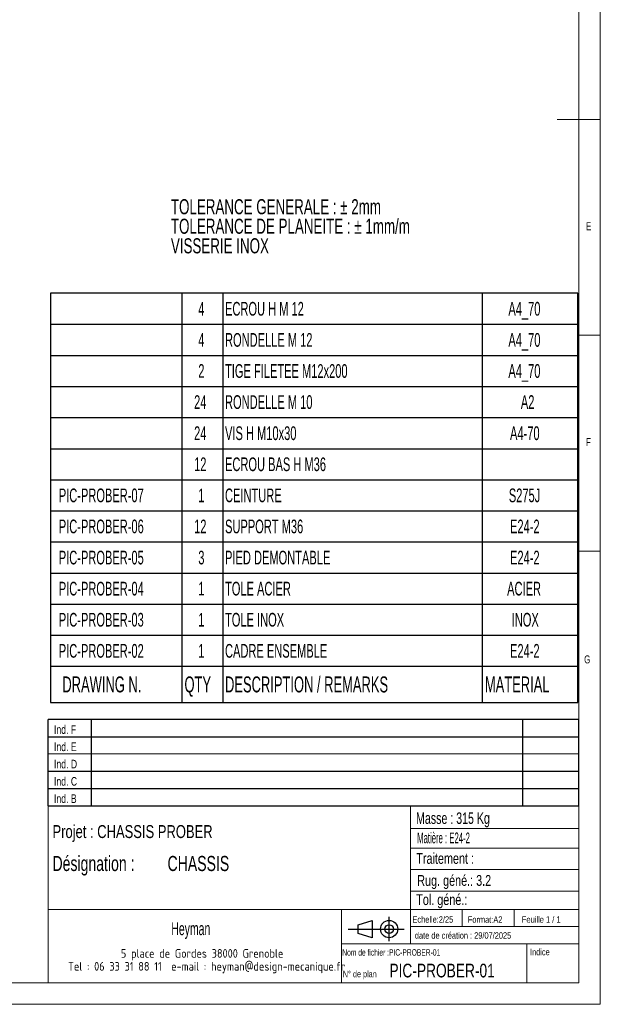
# Model space of a CAD drawing. Header units: millimetres. Extents: x 5 to 589, y 5 to 415.
# Tile 19 of 26: x 454 to 589, y 5 to 233. Entities that reach past the tile are written whole.
import ezdxf

# ---------------------------------------------------------------- set-up
doc = ezdxf.new("R2010")
doc.units = ezdxf.units.MM
doc.layers.add('CARTOUCHE', color=73, linetype='Continuous')
doc.layers.add('NOTES', color=6, linetype='Continuous')
doc.styles.add('SLDTEXTSTYLE0', font='TXT', dxfattribs={"width": 0.75})
doc.styles.add('SLDTEXTSTYLE1', font='TXT', dxfattribs={"width": 0.661949})
doc.styles.add('SLDTEXTSTYLE2', font='TXT', dxfattribs={"width": 0.617423})
doc.styles.add('SLDTEXTSTYLE3', font='TXT', dxfattribs={"width": 0.7})
doc.styles.add('SLDTEXTSTYLE4', font='TXT', dxfattribs={"width": 0.535475})
doc.styles.add('SLDTEXTSTYLE5', font='ISOCP3', dxfattribs={"width": 0.96})
doc.styles.add('SLDTEXTSTYLE6', font='TXT', dxfattribs={"width": 0.605})
doc.styles.add('SLDTEXTSTYLE7', font='TXT', dxfattribs={"width": 0.692308})
doc.styles.add('SLDTEXTSTYLE8', font='TXT', dxfattribs={"width": 0.695728})
doc.styles.add('SLDTEXTSTYLE9', font='TXT', dxfattribs={"width": 0.696429})

# ---------------------------------------------------------------- blocks, each defined once
blk = doc.blocks.new('Bloc11')
for p, q in [((123, 20), (0, 20)), ((0, 0), (0, 20)), ((10, 20), (10, 0)), ((110, 20), (110, 0)), ((123, 0), (123, 20)), ((0, 16), (123, 16)), ((0, 8), (123, 8)), ((0, 4), (123, 4)), ((0, 0), (123, 0))]:
    blk.add_line(p, q)
at = {"color": 7, "linetype": 'Continuous', "lineweight": 18}
blk.add_line((0, 12), (123, 12), dxfattribs=at)
at = {"color": 7}
for tag in ['AUTOATTR0', 'AUTOATTR1', 'AUTOATTR2', 'AUTOATTR3', 'AUTOATTR4', 'AUTOATTR5', 'AUTOATTR6', 'AUTOATTR7', 'AUTOATTR8', 'AUTOATTR9']:
    blk.add_attdef(tag, (0, 0), '', height=1, dxfattribs=at)
at = {"layer": 'NOTES', "color": 211, "char_height": 2, "attachment_point": 1, "style": 'SLDTEXTSTYLE0'}
for s, insert in [('Ind. F', (1.36, 18.66)), ('Ind. E', (1.36, 14.66)), ('Ind. D', (1.36, 10.66)), ('Ind. C', (1.36, 6.66)), ('Ind. B', (1.36, 2.66))]:
    blk.add_mtext(s, dxfattribs=dict(at, insert=insert))
blk = doc.blocks.new('Bloc12')
for p, q in [((2.32, 3.8), (5.55, 4.8)), ((5.55, 4.8), (5.55, 0.8)), ((9.48, 0), (9.48, 5.6)), ((0, 2.8), (12.98, 2.8)), ((2.32, 1.8), (2.32, 3.8)), ((5.55, 0.8), (2.32, 1.8))]:
    blk.add_line(p, q)
for radius in [2, 1]:
    blk.add_circle((9.48, 2.8), radius)
blk = doc.blocks.new('SW_NOTE_0')
at = {"layer": 'NOTES', "color": 0, "char_height": 3.5, "attachment_point": 1, "style": 'SLDTEXTSTYLE1'}
for s, insert in [('TOLERANCE GENERALE : ± 2mm', (0, 4.51)), ('TOLERANCE DE PLANEITE : ± 1mm/m', (0, -0.01)), ('VISSERIE INOX', (0, -4.54))]:
    blk.add_mtext(s, dxfattribs=dict(at, insert=insert))
blk = doc.blocks.new('SW_NOTE_1')
at = {"layer": 'NOTES', "color": 0, "char_height": 2, "attachment_point": 2, "style": 'SLDTEXTSTYLE5'}
for s, insert in [('5 place de Gordes 38000 Grenoble', (20.94, 2.58)), ('Tel : 06 33 31 88 11  e-mail : heyman@design-mecanique.fr', (22, -0.42))]:
    blk.add_mtext(s, dxfattribs=dict(at, insert=insert))
blk = doc.blocks.new('SW_NOTE_2')
at = {"layer": 'NOTES', "color": 0, "char_height": 3.5, "attachment_point": 1, "style": 'SLDTEXTSTYLE8'}
for s, insert in [('Désignation :', (0, 4.51)), ('CHASSIS', (26.67, 4.51))]:
    blk.add_mtext(s, dxfattribs=dict(at, insert=insert))
blk = doc.blocks.new('SW_TABLEANNOTATION_0')
at = {"layer": 'CARTOUCHE', "color": 0}
for p, q in [((0, 0), (0, -94.79)), ((122.27, 0), (0, 0)), ((30.5, 0), (30.5, -86.43)), ((39.98, 0), (39.98, -86.43)), ((100.09, 0), (100.09, -86.43)), ((122.27, -94.79), (122.27, 0)), ((0, -7.2), (122.27, -7.2)), ((0, -14.41), (122.27, -14.41)), ((0, -21.61), (122.27, -21.61)), ((0, -28.81), (122.27, -28.81)), ((0, -36.01), (122.27, -36.01)), ((0, -43.22), (122.27, -43.22)), ((0, -50.42), (122.27, -50.42)), ((0, -57.62), (122.27, -57.62)), ((0, -64.83), (122.27, -64.83)), ((0, -72.03), (122.27, -72.03)), ((0, -79.23), (122.27, -79.23)), ((0, -86.43), (122.27, -86.43)), ((30.5, -86.43), (30.5, -94.79)), ((39.98, -86.43), (39.98, -94.79)), ((100.09, -86.43), (100.09, -94.79)), ((0, -94.79), (122.27, -94.79))]:
    blk.add_line(p, q, dxfattribs=at)
at = {"layer": 'CARTOUCHE', "color": 0, "attachment_point": 1, "style": 'SLDTEXTSTYLE6'}
for s, insert, char_height in [('4', (34.28, -2.02), 3.17), ('ECROU H M 12', (40.48, -2.02), 3.175), ('A4_70', (106.17, -2.02), 3.175), ('4', (34.28, -9.23), 3.17), ('RONDELLE M 12', (40.48, -9.23), 3.175), ('A4_70', (106.17, -9.23), 3.175), ('2', (34.28, -16.43), 3.17), ('TIGE FILETEE M12x200', (40.48, -16.43), 3.175), ('A4_70', (106.17, -16.43), 3.175), ('24', (33.31, -23.63), 3.175), ('RONDELLE M 10', (40.48, -23.63), 3.175), ('A2', (109.06, -23.63), 3.175), ('24', (33.31, -30.84), 3.175), ('VIS H M10x30', (40.48, -30.84), 3.175), ('A4-70', (106.55, -30.84), 3.175), ('12', (33.31, -38.04), 3.175), ('ECROU BAS H M36', (40.48, -38.04), 3.175), ('PIC-PROBER-07', (1.94, -45.24), 3.175), ('1', (34.28, -45.24), 3.17), ('CEINTURE', (40.48, -45.24), 3.175), ('S275J', (106.27, -45.24), 3.175), ('PIC-PROBER-06', (1.94, -52.44), 3.175), ('12', (33.31, -52.44), 3.175), ('SUPPORT M36', (40.48, -52.44), 3.175), ('E24-2', (106.55, -52.44), 3.175), ('PIC-PROBER-05', (1.94, -59.65), 3.175), ('3', (34.28, -59.65), 3.17), ('PIED DEMONTABLE', (40.48, -59.65), 3.175), ('E24-2', (106.55, -59.65), 3.175), ('PIC-PROBER-04', (1.94, -66.85), 3.175), ('1', (34.28, -66.85), 3.17), ('TOLE ACIER', (40.48, -66.85), 3.175), ('ACIER', (105.88, -66.85), 3.175), ('PIC-PROBER-03', (1.94, -74.05), 3.175), ('1', (34.28, -74.05), 3.17), ('TOLE INOX', (40.48, -74.05), 3.175), ('INOX', (106.94, -74.05), 3.175), ('PIC-PROBER-02', (1.94, -81.26), 3.175), ('1', (34.28, -81.26), 3.17), ('CADRE ENSEMBLE', (40.48, -81.26), 3.175), ('E24-2', (106.55, -81.26), 3.175), ('DRAWING N.', (2.77, -88.77), 3.704), ('QTY', (31.08, -88.77), 3.704), ('DESCRIPTION / REMARKS', (40.48, -88.77), 3.7042), ('MATERIAL', (100.72, -88.77), 3.704)]:
    blk.add_mtext(s, dxfattribs=dict(at, insert=insert, char_height=char_height))

msp = doc.modelspace()

# ---------------------------------------------------------------- linework, layer by layer
at = {"color": 7, "linetype": 'Continuous', "lineweight": 18}
for p, q in [((589, 5), (589, 415)), ((584, 10), (584, 410)), ((589, 210), (579, 210)), ((584, 160), (589, 160)), ((589, 110), (584, 110)), ((461, 51), (461, 10)), ((584, 51), (461, 51)), ((545, 51), (545, 19)), ((584, 51), (584, 10)), ((545, 45.75642), (584, 45.75642)), ((545, 41.17842), (584, 41.17842)), ((545, 36.24486), (584, 36.24486)), ((545, 31.17795), (584, 31.17795)), ((461, 27), (584, 27)), ((529, 27), (529, 10)), ((557, 27), (557, 23)), ((569, 27), (569, 23)), ((545, 23), (584, 23)), ((529, 19), (584, 19)), ((572, 19), (572, 10)), ((10, 10), (584, 10)), ((461, 10.00044), (584, 10)), ((5, 5), (589, 5))]:
    msp.add_line(p, q, dxfattribs=at)

# ---------------------------------------------------------------- block references
at = {"color": 7, "linetype": 'Continuous'}
msp.add_blockref('Bloc11', (460.99356, 50.98986), dxfattribs=at)
msp.add_blockref('Bloc11', (460.99356, 50.98986), dxfattribs=at)
msp.add_blockref('Bloc12', (530.55991, 19.6343))
msp.add_blockref('Bloc12', (530.55991, 19.6343))
at = {"layer": 'CARTOUCHE', "color": 40}
msp.add_blockref('SW_TABLEANNOTATION_0', (461.51893, 169.72538), dxfattribs=at)
at = {"layer": 'NOTES', "color": 211}
for name, p in [('SW_NOTE_0', (489.44741, 187.00228)), ('SW_NOTE_2', (462.00059, 34.86294)), ('SW_NOTE_1', (475.73846, 15.21327))]:
    msp.add_blockref(name, p, dxfattribs=at)

# ---------------------------------------------------------------- texts
for s, insert, char_height, attachment_point, style in [('E', (585.66668, 186.16802), 1.85208, 1, 'SLDTEXTSTYLE0'), ('F', (585.66668, 136.16802), 1.85208, 1, 'SLDTEXTSTYLE0'), ('G', (585.25156, 85.82333), 1.85208, 1, 'SLDTEXTSTYLE0'), ('Masse : 315 Kg', (546.28065, 49.44326), 2.6458333, 1, 'SLDTEXTSTYLE9'), ('Projet : CHASSIS PROBER', (462.00059, 46.51476), 3, 1, 'SLDTEXTSTYLE0'), ('Matière : E24-2', (546.53316, 44.79932), 2.5, 1, 'SLDTEXTSTYLE4'), ('Traitement :', (546.34272, 40.04565), 2.5, 1, 'SLDTEXTSTYLE0'), ('Rug. géné.: 3.2', (546.55141, 34.94492), 2.5, 1, 'SLDTEXTSTYLE0'), ('Tol. géné.:', (546.32359, 30.49933), 2.5, 1, 'SLDTEXTSTYLE0'), ('Echelle:2/25', (545.45345, 25.40475), 1.5, 1, 'SLDTEXTSTYLE0'), ('Format:A2', (558.28928, 25.38016), 1.5, 1, 'SLDTEXTSTYLE0'), ('Feuille 1 / 1', (570.80638, 25.38398), 1.5, 1, 'SLDTEXTSTYLE7'), ('Heyman', (494.06274, 24.02676), 3, 2, 'SLDTEXTSTYLE6'), ('date de création : 29/07/2025', (546.00896, 21.69475), 1.5, 1, 'SLDTEXTSTYLE0'), ('Nom de fichier :PIC-PROBER-01', (529.1807, 17.76739), 1.5, 1, 'SLDTEXTSTYLE2'), ('Indice', (572.69269, 17.86016), 1.5, 1, 'SLDTEXTSTYLE0'), ('PIC-PROBER-01', (540.10944, 14.40602), 3.175, 1, 'SLDTEXTSTYLE0'), ('N° de plan', (529.30238, 12.76503), 1.5, 1, 'SLDTEXTSTYLE3')]:
    msp.add_mtext(s, dxfattribs=dict(at, insert=insert, char_height=char_height, attachment_point=attachment_point, style=style))

doc.saveas('drawing.dxf')
